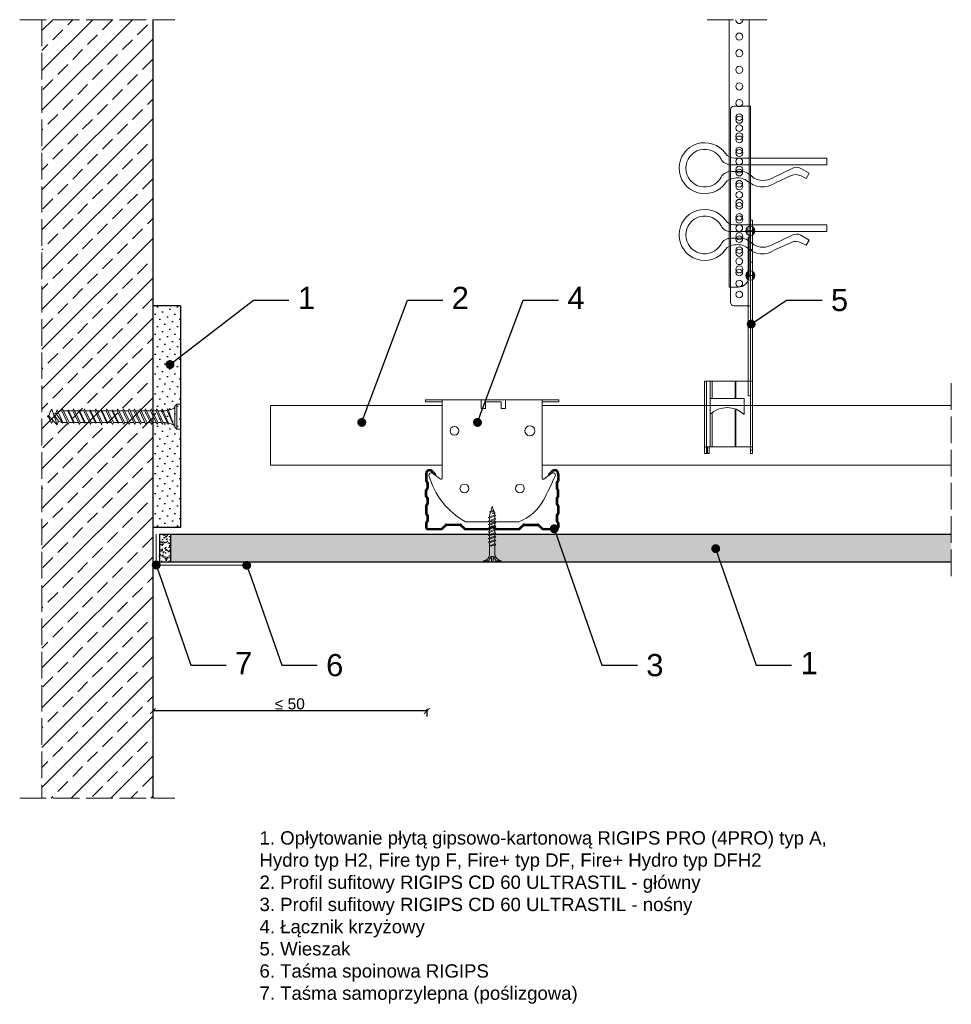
# Model space of a CAD drawing. Header units: millimetres. Extents: x 1525 to 1945, y 1186 to 1630.
import ezdxf
from ezdxf import colors
from ezdxf.entities.mleader import LeaderData, LeaderLine
from ezdxf.math import Vec2, Vec3

# ---------------------------------------------------------------- set-up
doc = ezdxf.new("R2010")
doc.units = ezdxf.units.MM
doc.linetypes.add('ACAD_ISO02W100', pattern=[15, 12, -3])
for name, color, linetype, lineweight in [('_RIGIPS AKCESORIA', 7, 'Continuous', 18), ('_RIGIPS G-K', 7, 'Continuous', 25), ('_RIGIPS PROFIL', 7, 'Continuous', 18), ('KRESKOWANIE', 7, 'Continuous', 9), ('OPISY', 7, 'Continuous', 9), ('PRZERYWANA', 7, 'ACAD_ISO02W100', 9), ('WYMIARY', 7, 'Continuous', 25)]:
    doc.layers.add(name, color=color, linetype=linetype, lineweight=lineweight)
doc.styles.get("Standard").update_dxf_attribs({"font": 'arial.ttf'})
doc.dimstyles.new('ISO-25', dxfattribs={"dimtxt": 5, "dimasz": 2.5, "dimexe": 2.5, "dimexo": 0.625, "dimtad": 1, "dimtxsty": 'Standard', "dimblk": 'ARCHTICK', "dimcen": 2.5, "dimadec": 0, "dimazin": 0, "dimtfac": 1, "dimtmove": 0, "dimatfit": 3, "dimfxl": 1, "dimfxlon": 1, "dimarcsym": 0})

# ---------------------------------------------------------------- blocks, each defined once
blk = doc.blocks.new('TN 25')
at = {"layer": '_RIGIPS AKCESORIA'}
for p, q in [((0, -0.84), (0, 7.16)), ((0, 7.16), (0.46, 7.16)), ((0.46, 4.78), (0, 4.78)), ((0.46, 7.16), (0.46, 4.78)), ((3.02, 4.46), (8.47, 4.46)), ((7.12, 4.46), (7.12, 3.18)), ((8.03, 2.01), (7.12, 4.46)), ((8.47, 4.46), (8.79, 5)), ((9.61, 1.51), (8.47, 4.46)), ((8.79, 5), (9.93, 2.01)), ((9, 4.46), (10.1, 4.46)), ((10.1, 4.46), (10.41, 5)), ((11.23, 1.51), (10.1, 4.46)), ((10.41, 5), (11.56, 2.01)), ((10.62, 4.46), (11.67, 4.46)), ((11.67, 4.46), (11.99, 5)), ((12.81, 1.51), (11.67, 4.46)), ((11.99, 5), (13.14, 2.01)), ((12.2, 4.46), (13.21, 4.46)), ((13.21, 4.46), (13.52, 5)), ((14.34, 1.51), (13.21, 4.46)), ((13.52, 5), (14.67, 2.01)), ((13.73, 4.46), (14.8, 4.46)), ((14.8, 4.46), (15.12, 5)), ((15.94, 1.51), (14.8, 4.46)), ((15.12, 5), (16.26, 2.01)), ((15.33, 4.46), (16.42, 4.46)), ((16.42, 4.46), (16.73, 5)), ((17.55, 1.51), (16.42, 4.46)), ((16.73, 5), (17.88, 2.01)), ((16.94, 4.46), (17.99, 4.46)), ((17.99, 4.46), (18.31, 5)), ((19.13, 1.51), (17.99, 4.46)), ((18.31, 5), (19.45, 2.01)), ((18.52, 4.46), (19.68, 4.46)), ((19.68, 4.46), (20, 5)), ((20.82, 1.51), (19.68, 4.46)), ((20, 5), (21.14, 2.01)), ((20.21, 4.46), (20.7, 4.46)), ((20.7, 4.46), (22.28, 3.98)), ((0, 3.5), (1.77, 3.5)), ((0, 2.83), (1.77, 2.83)), ((0.46, 1.64), (0, 1.64)), ((0.46, -0.84), (0.46, 1.64)), ((1.77, 3.5), (1.77, 4.2)), ((1.77, 2.83), (1.77, 2.18)), ((7.49, 2.01), (3.55, 2.01)), ((7.12, 3.18), (7.65, 1.53)), ((7.65, 1.53), (8.03, 2.01)), ((9.41, 2.01), (8.03, 2.01)), ((9.93, 2.01), (9.61, 1.51)), ((11.04, 2.01), (9.93, 2.01)), ((11.56, 2.01), (11.23, 1.51)), ((12.61, 2.01), (11.56, 2.01)), ((13.14, 2.01), (12.81, 1.51)), ((14.15, 2.01), (13.14, 2.01)), ((14.67, 2.01), (14.34, 1.51)), ((15.74, 2.01), (14.67, 2.01)), ((16.26, 2.01), (15.94, 1.51)), ((17.36, 2.01), (16.26, 2.01)), ((17.88, 2.01), (17.55, 1.51)), ((18.93, 2.01), (17.88, 2.01)), ((19.45, 2.01), (19.13, 1.51)), ((19.45, 2.01), (20.62, 2.01)), ((21.14, 2.01), (20.82, 1.51)), ((21.14, 2.01), (21.81, 2.12)), ((21.85, 1.83), (21.67, 3.28)), ((21.67, 3.28), (22.14, 2.4)), ((22.14, 2.4), (21.85, 1.83)), ((22.7, 2.36), (22.14, 2.4)), ((22.28, 3.98), (22.56, 4.37)), ((22.7, 2.36), (22.28, 3.98)), ((22.56, 4.37), (23.03, 2.71)), ((23.03, 2.71), (22.7, 2.36)), ((22.71, 3.85), (25, 3.24)), ((25, 3.24), (23.03, 2.71)), ((0, -0.84), (0.46, -0.84))]:
    blk.add_line(p, q, dxfattribs=at)
for centre, major_axis, ratio, start_param, end_param in [((3.09, 7.67), (0.17, 3.2), 0.826134, 1.773653, 3.180586), ((-0.04, 0.9), (0, 3.93), 0.848176, -0.720942, -0.151112), ((3.37, -1.57), (0.28, 3.57), 0.832181, 0.035984, 1.430787), ((-2.73, 15.91), (0, 14.76), 0.848176, 3.399396, 3.475072), ((0.59, 4.62), (0, 2.81), 0.848176, 3.475072, 3.862535), ((1.66, 3.18), (0, 0.895), 0.848176, -1.552777, -0.720942), ((1.66, 3.18), (0, 0.895), 0.848176, 3.862535, 4.730408)]:
    blk.add_ellipse(centre, major_axis=major_axis, ratio=ratio, start_param=start_param, end_param=end_param, dxfattribs=at)
blk = doc.blocks.new('CD 60 ULTRASTIL')
h = blk.add_hatch()
h.set_pattern_fill('ANSI31', color=256, scale=0.3, style=0)
h.paths.add_polyline_path([(542.88, 684.5, -0.302776), (543.49, 684.5), (544.54, 683.79, 0.148069), (544.85, 683.7), (555.42, 683.7, 0.198912), (555.81, 683.86), (557.38, 685.44, -0.198912), (557.77, 685.6), (563.59, 685.6, -0.198912), (563.98, 685.44), (565.55, 683.86, 0.198912), (565.94, 683.7), (572.18, 683.7, 0.414214), (573.18, 684.7), (573.18, 686.74, 0.198912), (573.02, 687.12), (572.74, 687.4, -0.198912), (572.58, 687.79), (572.58, 689.87, -0.198912), (572.74, 690.26), (573.02, 690.54, 0.198912), (573.18, 690.93), (573.18, 694.47, 0.198912), (573.02, 694.86), (572.74, 695.14, -0.198912), (572.58, 695.53), (572.58, 697.61, -0.198912), (572.74, 698), (573.02, 698.28, 0.198912), (573.18, 698.67), (573.18, 701.47, 0.198912), (573.02, 701.86), (572.74, 702.14, -0.198912), (572.58, 702.53), (572.58, 704.61, -0.198912), (572.74, 705), (573.02, 705.28, 0.198912), (573.18, 705.67), (573.18, 708.9, 0.666128), (570.12, 710.18), (568.55, 708.63), (568.93, 708.24), (570.5, 709.79, -0.666128), (572.63, 708.9), (572.63, 705.9, -0.198912), (572.47, 705.51), (572.19, 705.23, 0.198912), (572.03, 704.84), (572.03, 702.3, 0.198912), (572.19, 701.91), (572.47, 701.63, -0.198912), (572.63, 701.25), (572.63, 698.9, -0.198912), (572.47, 698.51), (572.19, 698.23, 0.198912), (572.03, 697.84), (572.03, 695.3, 0.198912), (572.19, 694.91), (572.47, 694.63, -0.198912), (572.63, 694.25), (572.63, 691.16, -0.198912), (572.47, 690.77), (572.19, 690.49, 0.198912), (572.03, 690.1), (572.03, 687.56, 0.198912), (572.19, 687.17), (572.47, 686.9, -0.198912), (572.63, 686.51), (572.63, 684.7, -0.414214), (572.18, 684.25), (566.17, 684.25, -0.198912), (565.78, 684.41), (564.2, 685.99, 0.198912), (563.82, 686.15), (557.55, 686.15, 0.198912), (557.16, 685.99), (555.58, 684.41, -0.198912), (555.19, 684.25), (545.01, 684.25, -0.148069), (544.71, 684.34), (543.49, 685.16, 0.302776), (542.88, 685.16), (541.65, 684.34, -0.148069), (541.35, 684.25), (531.17, 684.25, -0.198912), (530.78, 684.41), (529.2, 685.99, 0.198912), (528.82, 686.15), (522.55, 686.15, 0.198912), (522.16, 685.99), (520.58, 684.41, -0.198912), (520.19, 684.25), (514.18, 684.25, -0.414214), (513.73, 684.7), (513.73, 686.51, -0.198912), (513.89, 686.9), (514.17, 687.17, 0.198912), (514.33, 687.56), (514.33, 690.1, 0.198912), (514.17, 690.49), (513.89, 690.77, -0.198912), (513.73, 691.16), (513.73, 694.25, -0.198912), (513.89, 694.63), (514.17, 694.91, 0.198912), (514.33, 695.3), (514.33, 697.84, 0.198912), (514.17, 698.23), (513.89, 698.51, -0.198912), (513.73, 698.9), (513.73, 701.25, -0.198912), (513.89, 701.63), (514.17, 701.91, 0.198912), (514.33, 702.3), (514.33, 704.84, 0.198912), (514.17, 705.23), (513.89, 705.51, -0.198912), (513.73, 705.9), (513.73, 708.9, -0.666128), (515.86, 709.79), (517.43, 708.24), (517.81, 708.63), (516.25, 710.18, 0.666128), (513.18, 708.9), (513.18, 705.67, 0.198912), (513.34, 705.28), (513.62, 705, -0.198912), (513.78, 704.61), (513.78, 702.53, -0.198912), (513.62, 702.14), (513.34, 701.86, 0.198912), (513.18, 701.47), (513.18, 698.67, 0.198912), (513.34, 698.28), (513.62, 698, -0.198912), (513.78, 697.61), (513.78, 695.53, -0.198912), (513.62, 695.14), (513.34, 694.86, 0.198912), (513.18, 694.47), (513.18, 690.93, 0.198912), (513.34, 690.54), (513.62, 690.26, -0.198912), (513.78, 689.87), (513.78, 687.79, -0.198912), (513.62, 687.4), (513.34, 687.12, 0.198912), (513.18, 686.74), (513.18, 684.7, 0.414214), (514.18, 683.7), (520.42, 683.7, 0.198912), (520.81, 683.86), (522.38, 685.44, -0.198912), (522.77, 685.6), (528.59, 685.6, -0.198912), (528.98, 685.44), (530.55, 683.86, 0.198912), (530.94, 683.7), (541.51, 683.7, 0.148069), (541.82, 683.79)])
for p, q in [((513.18, 708.9), (513.18, 705.67)), ((513.73, 708.9), (513.73, 705.9)), ((515.86, 709.79), (517.43, 708.24)), ((516.25, 710.18), (517.81, 708.63)), ((517.43, 708.24), (517.81, 708.63)), ((570.12, 710.18), (568.55, 708.63)), ((568.93, 708.24), (568.55, 708.63)), ((570.5, 709.79), (568.93, 708.24)), ((572.63, 708.9), (572.63, 705.9)), ((573.18, 708.9), (573.18, 705.67)), ((513.18, 698.67), (513.18, 701.47)), ((513.34, 705.28), (513.62, 705)), ((513.34, 701.86), (513.62, 702.14)), ((513.78, 704.61), (513.78, 702.53)), ((513.89, 705.51), (514.17, 705.23)), ((513.89, 701.63), (514.17, 701.91)), ((514.33, 704.84), (514.33, 702.3)), ((572.03, 704.84), (572.03, 702.3)), ((572.47, 705.51), (572.19, 705.23)), ((572.47, 701.63), (572.19, 701.91)), ((572.58, 704.61), (572.58, 702.53)), ((573.02, 705.28), (572.74, 705)), ((573.02, 701.86), (572.74, 702.14)), ((573.18, 698.67), (573.18, 701.47)), ((513.34, 698.28), (513.62, 698)), ((513.73, 698.9), (513.73, 701.25)), ((513.78, 697.61), (513.78, 695.53)), ((513.89, 698.51), (514.17, 698.23)), ((514.33, 697.84), (514.33, 695.3)), ((572.03, 697.84), (572.03, 695.3)), ((572.47, 698.51), (572.19, 698.23)), ((572.58, 697.61), (572.58, 695.53)), ((572.63, 698.9), (572.63, 701.25)), ((573.02, 698.28), (572.74, 698)), ((513.18, 694.47), (513.18, 690.93)), ((513.34, 694.86), (513.62, 695.14)), ((513.73, 694.25), (513.73, 691.16)), ((513.89, 694.63), (514.17, 694.91)), ((572.47, 694.63), (572.19, 694.91)), ((572.63, 694.25), (572.63, 691.16)), ((573.02, 694.86), (572.74, 695.14)), ((573.18, 694.47), (573.18, 690.93)), ((513.34, 690.54), (513.62, 690.26)), ((513.78, 689.87), (513.78, 687.79)), ((513.89, 690.77), (514.17, 690.49)), ((514.33, 690.1), (514.33, 687.56)), ((572.03, 690.1), (572.03, 687.56)), ((572.47, 690.77), (572.19, 690.49)), ((572.58, 689.87), (572.58, 687.79)), ((573.02, 690.54), (572.74, 690.26)), ((513.18, 686.74), (513.18, 684.7)), ((513.34, 687.12), (513.62, 687.4)), ((513.73, 686.51), (513.73, 684.7)), ((513.89, 686.9), (514.17, 687.17)), ((514.18, 684.25), (520.19, 684.25)), ((514.18, 683.7), (520.42, 683.7)), ((520.58, 684.41), (522.16, 685.99)), ((520.81, 683.86), (522.38, 685.44)), ((522.55, 686.15), (528.82, 686.15)), ((528.59, 685.6), (522.77, 685.6)), ((530.55, 683.86), (528.98, 685.44)), ((530.78, 684.41), (529.2, 685.99)), ((530.94, 683.7), (541.51, 683.7)), ((531.17, 684.25), (541.35, 684.25)), ((541.65, 684.34), (542.88, 685.16)), ((541.82, 683.79), (542.88, 684.5)), ((544.71, 684.34), (543.49, 685.16)), ((544.54, 683.79), (543.49, 684.5)), ((544.85, 683.7), (555.42, 683.7)), ((545.01, 684.25), (555.19, 684.25)), ((555.58, 684.41), (557.16, 685.99)), ((555.81, 683.86), (557.38, 685.44)), ((557.55, 686.15), (563.82, 686.15)), ((557.77, 685.6), (563.59, 685.6)), ((565.55, 683.86), (563.98, 685.44)), ((565.78, 684.41), (564.2, 685.99)), ((565.94, 683.7), (572.18, 683.7)), ((566.17, 684.25), (572.18, 684.25)), ((572.47, 686.9), (572.19, 687.17)), ((572.63, 686.51), (572.63, 684.7)), ((573.02, 687.12), (572.74, 687.4)), ((573.18, 686.74), (573.18, 684.7))]:
    blk.add_line(p, q)
for centre, radius, start, end in [((514.98, 708.9), 1.8, 45.3251, 180), ((571.38, 708.9), 1.8, 360, 134.6749), ((514.98, 708.9), 1.25, 45.3251, 180), ((571.38, 708.9), 1.25, 360, 134.6749), ((513.73, 705.67), 0.55, 180, 225), ((513.73, 701.47), 0.55, 135, 180), ((513.23, 704.61), 0.55, 0, 45), ((513.23, 702.53), 0.55, 315, 0), ((514.28, 705.9), 0.55, 180, 225), ((514.28, 701.25), 0.55, 135, 180), ((513.78, 704.84), 0.55, 0, 45), ((513.78, 702.3), 0.55, 315, 0), ((572.58, 704.84), 0.55, 135, 180), ((572.58, 702.3), 0.55, 180, 225), ((572.08, 705.9), 0.55, 315, 0), ((572.08, 701.25), 0.55, 0, 45), ((573.13, 704.61), 0.55, 135, 180), ((573.13, 702.53), 0.55, 180, 225), ((572.63, 705.67), 0.55, 315, 0), ((572.63, 701.47), 0.55, 0, 45), ((513.73, 698.67), 0.55, 180, 225), ((513.23, 697.61), 0.55, 360, 45), ((514.28, 698.9), 0.55, 180, 225), ((513.78, 697.84), 0.55, 0, 45), ((572.58, 697.84), 0.55, 135, 180), ((572.08, 698.9), 0.55, 315, 0), ((573.13, 697.61), 0.55, 135, 180), ((572.63, 698.67), 0.55, 315, 0), ((513.73, 694.47), 0.55, 135, 180), ((513.23, 695.53), 0.55, 315, 0), ((514.28, 694.25), 0.55, 135, 180), ((513.78, 695.3), 0.55, 315, 0), ((572.58, 695.3), 0.55, 180, 225), ((572.08, 694.25), 0.55, 0, 45), ((573.13, 695.53), 0.55, 180, 225), ((572.63, 694.47), 0.55, 0, 45), ((513.73, 690.93), 0.55, 180, 225), ((513.23, 689.87), 0.55, 0, 45), ((514.28, 691.16), 0.55, 180, 225), ((513.78, 690.1), 0.55, 360, 45), ((572.58, 690.1), 0.55, 135, 180), ((572.08, 691.16), 0.55, 315, 0), ((573.13, 689.87), 0.55, 135, 180), ((572.63, 690.93), 0.55, 315, 0), ((513.73, 686.74), 0.55, 135, 180), ((514.18, 684.7), 1, 180, 270), ((513.23, 687.79), 0.55, 315, 0), ((514.28, 686.51), 0.55, 135, 180), ((514.18, 684.7), 0.45, 180, 270), ((513.78, 687.56), 0.55, 315, 360), ((520.19, 684.8), 0.55, 270, 315), ((520.42, 684.25), 0.55, 270, 315), ((522.55, 685.6), 0.55, 90, 135), ((522.77, 685.05), 0.55, 90, 135), ((528.59, 685.05), 0.55, 45, 90), ((528.82, 685.6), 0.55, 45, 90), ((530.94, 684.25), 0.55, 225, 270), ((531.17, 684.8), 0.55, 225, 270), ((541.35, 684.8), 0.55, 270, 303.6901), ((541.51, 684.25), 0.55, 270, 303.6901), ((543.18, 684.7), 0.55, 56.3099, 123.6901), ((543.18, 684.04), 0.55, 56.3099, 123.6901), ((544.85, 684.25), 0.55, 236.3099, 270), ((545.01, 684.8), 0.55, 236.3099, 270), ((555.19, 684.8), 0.55, 270, 315), ((555.42, 684.25), 0.55, 270, 315), ((557.55, 685.6), 0.55, 90, 135), ((557.77, 685.05), 0.55, 90, 135), ((563.59, 685.05), 0.55, 45, 90), ((563.82, 685.6), 0.55, 45, 90), ((565.94, 684.25), 0.55, 225, 270), ((566.17, 684.8), 0.55, 225, 270), ((572.58, 687.56), 0.55, 180, 225), ((572.18, 684.7), 1, 270, 0), ((572.18, 684.7), 1, 270, 360), ((572.18, 684.7), 0.45, 270, 360), ((572.08, 686.51), 0.55, 360, 45), ((573.13, 687.79), 0.55, 180, 225), ((572.63, 686.74), 0.55, 360, 45)]:
    blk.add_arc(centre, radius, start, end)
blk = doc.blocks.new('Lacznik krzyzowy (widok2)')
at = {"layer": '_RIGIPS AKCESORIA'}
for p, q in [((94.8, 91.5, 218.36), (94.8, 90.5, 218.36)), ((94.8, 91.5, 218.36), (154.8, 91.5, 218.36)), ((94.8, 90.5, 218.36), (102.3, 90.5, 218.36)), ((102.3, 56.15, 218.36), (102.3, 91.5, 218.36)), ((119.8, 91.5, 218.36), (119.8, 87.5, 218.36)), ((130.8, 91.5, 218.36), (119.8, 91.5, 218.36)), ((121.8, 87.5, 218.36), (121.8, 90.5, 218.36)), ((121.8, 90.5, 218.36), (128.85, 90.5, 218.36)), ((128.85, 90.5, 218.36), (128.85, 87.5, 218.36)), ((130.85, 91.5, 218.36), (130.85, 87.5, 218.36)), ((147.3, 91.5, 218.36), (147.3, 56.15, 218.36)), ((154.8, 90.5, 218.36), (147.3, 90.5, 218.36)), ((154.8, 91.5, 218.36), (154.8, 90.5, 218.36)), ((119.8, 87.5, 218.36), (121.8, 87.5, 218.36)), ((128.85, 87.5, 218.36), (130.85, 87.5, 218.36)), ((97.87, 58.35, 218.36), (101.51, 55.74, 218.36)), ((148.09, 55.74, 218.36), (151.73, 58.35, 218.36)), ((136.8, 36.5, 218.36), (112.81, 36.5, 218.36))]:
    blk.add_line(p, q, dxfattribs=at)
for centre, radius in [((107.8, 77.5, 218.36), 2), ((141.8, 77.5, 218.36), 2.24), ((112.3, 51.5, 218.36), 2), ((137.3, 51.5, 218.36), 2)]:
    blk.add_circle(centre, radius, dxfattribs=at)
for centre, radius, start, end in [((97.29, 57.53, 218.36), 1, 122.1388, 189.8152), ((97.29, 57.53, 218.36), 1, 54.4623, 122.1388), ((152.32, 57.53, 218.36), 1, 350.1848, 125.5377), ((129.23, 66.45, 218.36), 34.16, 195.4351, 241.2658), ((101.8, 56.15, 218.36), 0.5, 234.4623, 0), ((147.8, 56.15, 218.36), 0.5, 180, 305.5377), ((20.47, 114.78, 218.36), 144.71, 331.7398, 336.6225), ((129.12, 56.49, 218.36), 21.41, 291.013, 331.4749)]:
    blk.add_arc(centre, radius, start, end, dxfattribs=at)
blk = doc.blocks.new('wieszak noniuszowy bok')
at = {"layer": '_RIGIPS AKCESORIA', "lineweight": 0}
for p, q in [((1392.48, 5181.36), (1399.98, 5181.36)), ((1399.98, 5024.65), (1399.98, 5181.36)), ((1390.98, 5092.86), (1390.98, 5179.86)), ((1399.98, 5129.95), (1399.97, 5129.95)), ((1399.98, 5129.95), (1401, 5129.95)), ((1401, 5129.95), (1401, 5024.65)), ((1401, 5129.95), (1401, 5129.95)), ((1398.54, 5126.58), (1398.54, 5123.65)), ((1399.98, 5126.06), (1399.98, 5102.02)), ((1401.42, 5126.58), (1401.42, 5123.65)), ((1398.96, 5122.28), (1399.98, 5122.28)), ((1398.96, 5122.28), (1399.98, 5122.28)), ((1398.96, 5122.28), (1398.96, 5050.72)), ((1399.98, 5116.66), (1401, 5116.66)), ((1399.98, 5116.63), (1399.98, 5116.66)), ((1399.98, 5116.66), (1399.98, 5116.63)), ((1399.98, 5116.62), (1399.98, 5116.63)), ((1399.98, 5116.63), (1399.98, 5116.56)), ((1399.98, 5116.55), (1399.98, 5116.63)), ((1399.98, 5116.63), (1399.98, 5116.55)), ((1399.98, 5116.55), (1399.98, 5116.62)), ((1399.98, 5116.56), (1399.98, 5116.43)), ((1399.98, 5116.42), (1399.98, 5116.55)), ((1399.98, 5116.41), (1399.98, 5116.55)), ((1399.98, 5116.55), (1399.98, 5116.41)), ((1399.98, 5116.43), (1399.98, 5116.25)), ((1399.98, 5116.24), (1399.98, 5116.42)), ((1399.98, 5116.21), (1399.98, 5116.41)), ((1399.98, 5116.41), (1399.98, 5116.21)), ((1399.98, 5116.25), (1399.98, 5116.01)), ((1399.98, 5116), (1399.98, 5116.24)), ((1399.98, 5115.97), (1399.98, 5116.21)), ((1399.98, 5116.21), (1399.98, 5115.97)), ((1399.98, 5116.01), (1399.98, 5115.74)), ((1399.98, 5115.71), (1399.98, 5116)), ((1399.98, 5115.69), (1399.98, 5115.97)), ((1399.98, 5115.97), (1399.98, 5115.69)), ((1399.98, 5115.74), (1399.98, 5115.41)), ((1399.98, 5115.38), (1399.98, 5115.71)), ((1399.98, 5115.37), (1399.98, 5115.69)), ((1399.98, 5115.69), (1399.98, 5115.37)), ((1399.98, 5115.41), (1399.98, 5115.05)), ((1399.98, 5115.02), (1399.98, 5115.38)), ((1399.98, 5115.02), (1399.98, 5115.37)), ((1399.98, 5115.37), (1399.98, 5115.02)), ((1399.98, 5115.05), (1399.98, 5114.67)), ((1399.98, 5114.65), (1399.98, 5115.02)), ((1399.98, 5114.64), (1399.98, 5115.02)), ((1399.98, 5115.02), (1399.98, 5114.64)), ((1399.98, 5114.67), (1399.98, 5114.28)), ((1399.98, 5114.25), (1399.98, 5114.65)), ((1399.98, 5114.25), (1399.98, 5114.64)), ((1399.98, 5114.64), (1399.98, 5114.25)), ((1399.98, 5114.28), (1399.98, 5113.88)), ((1399.98, 5113.85), (1399.98, 5114.25)), ((1399.98, 5113.84), (1399.98, 5114.25)), ((1399.98, 5114.25), (1399.98, 5113.84)), ((1399.98, 5113.88), (1399.98, 5113.48)), ((1399.98, 5113.46), (1399.98, 5113.85)), ((1399.98, 5113.84), (1399.98, 5113.44)), ((1399.98, 5113.44), (1399.98, 5113.84)), ((1399.98, 5113.48), (1399.98, 5113.1)), ((1399.98, 5113.07), (1399.98, 5113.46)), ((1399.98, 5113.44), (1399.98, 5113.06)), ((1399.98, 5113.06), (1399.98, 5113.44)), ((1399.98, 5113.1), (1399.98, 5112.75)), ((1399.98, 5112.72), (1399.98, 5113.07)), ((1399.98, 5113.06), (1399.98, 5112.68)), ((1399.98, 5112.68), (1399.98, 5113.06)), ((1399.98, 5112.75), (1399.98, 5112.42)), ((1399.98, 5112.4), (1399.98, 5112.72)), ((1399.98, 5112.68), (1399.98, 5112.33)), ((1399.98, 5112.33), (1399.98, 5112.68)), ((1399.98, 5112.42), (1399.98, 5112.14)), ((1399.98, 5112.12), (1399.98, 5112.4)), ((1399.98, 5112.33), (1399.98, 5112)), ((1399.98, 5112), (1399.98, 5112.33)), ((1399.98, 5112.14), (1399.98, 5111.9)), ((1399.98, 5111.89), (1399.98, 5112.12)), ((1399.98, 5112), (1399.98, 5111.72)), ((1399.98, 5111.72), (1399.98, 5112)), ((1399.98, 5111.9), (1399.98, 5111.72)), ((1399.98, 5111.72), (1399.98, 5111.89)), ((1399.98, 5111.72), (1399.98, 5111.6)), ((1399.98, 5111.59), (1399.98, 5111.72)), ((1399.98, 5111.72), (1399.98, 5111.48)), ((1399.98, 5111.48), (1399.98, 5111.72)), ((1399.98, 5111.6), (1399.98, 5111.54)), ((1399.98, 5111.53), (1399.98, 5111.59)), ((1399.98, 5111.54), (1399.98, 5111.53)), ((1399.98, 5111.48), (1399.98, 5111.29)), ((1399.98, 5111.29), (1399.98, 5111.48)), ((1399.98, 5111.29), (1399.98, 5111.15)), ((1399.98, 5111.15), (1399.98, 5111.29)), ((1399.98, 5111.15), (1399.98, 5111.06)), ((1399.98, 5111.06), (1399.98, 5111.15)), ((1399.98, 5111.06), (1399.98, 5111.04)), ((1399.98, 5111.04), (1399.98, 5111.06)), ((1399.98, 5111.04), (1401, 5111.04)), ((1398.54, 5106.42), (1398.54, 5103.49)), ((1401.42, 5106.42), (1401.42, 5103.49)), ((1399.98, 5102.02), (1399.98, 5102.1)), ((1399.98, 5091.36), (1392.48, 5091.36)), ((1400.98, 5057.36), (1379.24, 5057.36)), ((1379.24, 5057.36), (1379.24, 5024.65)), ((1380.12, 5057.36), (1380.12, 5024.65)), ((1381.9, 5057.36), (1381.9, 5049.5)), ((1382.79, 5057.36), (1382.79, 5049.5)), ((1393.13, 5057.36), (1393.13, 5049.5)), ((1393.4, 5057.36), (1393.4, 5049.5)), ((1400.98, 5057.36), (1401, 5057.36)), ((1401, 5057.36), (1400.98, 5057.36)), ((1381.81, 5042.35), (1381.81, 5049.5)), ((1397.14, 5049.5), (1381.81, 5049.5)), ((1397.14, 5042.35), (1397.14, 5049.5)), ((1398.96, 5050.72), (1399.98, 5050.72)), ((1393.13, 5044.79), (1393.13, 5027.72)), ((1393.4, 5044.69), (1393.4, 5027.72)), ((1381.9, 5042.43), (1381.9, 5027.72)), ((1382.79, 5043.18), (1382.79, 5027.72)), ((1379.24, 5027.72), (1401, 5027.72)), ((1380.57, 5027.72), (1380.57, 5024.65)), ((1381.46, 5024.65), (1381.46, 5027.72)), ((1399.98, 5026.19), (1401, 5026.19)), ((1379.24, 5024.65), (1381.46, 5024.65)), ((1401, 5024.65), (1399.98, 5024.65))]:
    blk.add_line(p, q, dxfattribs=at)
at = {"layer": '_RIGIPS AKCESORIA'}
for p, q in [((1397.92, 5125.12), (1402.03, 5125.12)), ((1397.92, 5104.96), (1402.03, 5104.96))]:
    blk.add_line(p, q, dxfattribs=at)
for centre, radius in [((1394.98, 5176.36), 1.5), ((1394.98, 5171.36), 1.5), ((1394.98, 5166.36), 1.5), ((1394.98, 5161.36), 1.5), ((1394.98, 5156.36), 1.5), ((1394.98, 5151.36), 1.5), ((1394.98, 5146.36), 1.5), ((1394.98, 5141.36), 1.5), ((1394.98, 5136.36), 1.5), ((1394.98, 5131.36), 1.5), ((1394.98, 5126.36), 1.5), ((1399.98, 5125.12), 2.06), ((1394.98, 5121.36), 1.5), ((1394.98, 5116.36), 1.5), ((1394.98, 5111.36), 1.5), ((1394.98, 5106.36), 1.5), ((1399.98, 5104.96), 2.06), ((1394.98, 5101.36), 1.5), ((1394.98, 5096.36), 1.5)]:
    blk.add_circle(centre, radius, dxfattribs=at)
at = {"layer": '_RIGIPS AKCESORIA', "lineweight": 0}
for centre, start, end in [((1392.48, 5179.86), 90, 180), ((1392.48, 5092.86), 180, 270)]:
    blk.add_arc(centre, 1.5, start, end, dxfattribs=at)
at = {"layer": '_RIGIPS AKCESORIA'}
blk.add_arc((1389.48, 5034.29), 11.12, 46.445, 133.4017, dxfattribs=at)
blk = doc.blocks.new('klamra')
at = {"layer": '_RIGIPS AKCESORIA'}
for p, q in [((6828.19, 2764.92), (6828.19, 2806.53)), ((6831.19, 2764.92), (6831.19, 2808.19)), ((6834.19, 2802.92), (6834.19, 2808.19)), ((6832.87, 2780.55), (6837.19, 2789.57)), ((6839.31, 2788.09), (6836.06, 2780.95)), ((6832.86, 2776.63), (6835, 2772.92)), ((6836.19, 2776.54), (6837.38, 2774.29)), ((6835, 2772.92), (6837.38, 2774.29)), ((6831.19, 2764.92), (6828.19, 2764.92))]:
    blk.add_line(p, q, dxfattribs=at)
for centre, radius, start, end in [((6832.69, 2820.02), 11.5, 305.1527, 234.8473), ((6832.69, 2820.02), 8.5, 298.7822, 241.2178), ((6823.19, 2806.53), 5, 0, 54.8473), ((6826.19, 2808.19), 5, 0, 61.2178), ((6839.19, 2808.19), 5, 118.7822, 180), ((6842.19, 2806.53), 5, 125.1527, 180), ((6845.23, 2805.18), 8.16, 170.4436, 210.2847), ((6843.93, 2805.32), 10.09, 195.2653, 228.1308), ((6829.23, 2793.69), 8.97, 332.6387, 27.3613), ((6831.19, 2793.92), 10, 324.3132, 45.573), ((6835.87, 2778.58), 3.59, 146.8414, 212.9715), ((6840.61, 2778.88), 5, 155.5109, 207.8622)]:
    blk.add_arc(centre, radius, start, end, dxfattribs=at)
blk = doc.blocks.new('noniusz uciety')
at = {"layer": '_RIGIPS AKCESORIA'}
for p, q in [((1663.33, 1509.33), (1663.33, 1629.95)), ((1672.33, 1514.33), (1672.33, 1629.95)), ((1667.33, 1509.33), (1663.33, 1509.33))]:
    blk.add_line(p, q, dxfattribs=at)
for centre in [(1667.88, 1622.34), (1667.88, 1614.84), (1667.88, 1607.34), (1667.88, 1599.84), (1667.88, 1592.34), (1667.88, 1584.84), (1667.88, 1577.34), (1667.88, 1569.84), (1667.88, 1562.34), (1667.88, 1554.84), (1667.88, 1547.34), (1667.88, 1539.84), (1667.88, 1532.34), (1667.88, 1524.84), (1667.88, 1517.34)]:
    blk.add_circle(centre, 1.6, dxfattribs=at)
for centre, radius, start, end in [((1667.88, 1629.84), 1.6, 175.8835, 4.1165), ((1667.33, 1514.33), 5, 270, 0)]:
    blk.add_arc(centre, radius, start, end, dxfattribs=at)
blk = doc.blocks.new('kolek beton 65')
at = {"layer": '_RIGIPS AKCESORIA'}
for p, q in [((-68.91, -931.37), (-69.76, -932.23)), ((-69.76, -932.23), (-69.76, -941.73)), ((-67.81, -931.28), (-68.91, -931.37)), ((-68.91, -942.59), (-68.91, -931.37)), ((-67.26, -942.18), (-67.26, -931.78)), ((-126.91, -936.37), (-127.26, -936.98)), ((-127.02, -936.57), (-125.7, -939.37)), ((-125.41, -940.08), (-126.91, -936.37)), ((-126.69, -936.74), (-126.75, -936.77)), ((-125.96, -934.72), (-126.69, -936.74)), ((-126.69, -936.74), (-122.91, -940.73)), ((-125.3, -933.58), (-125.96, -934.72)), ((-122.91, -940.73), (-125.3, -933.58)), ((-123.47, -935.41), (-124.54, -935.85)), ((-122.3, -939.04), (-124.54, -935.85)), ((-122.93, -933.94), (-123.47, -935.41)), ((-123.47, -935.41), (-120.37, -939.96)), ((-120.25, -939.63), (-122.93, -933.94)), ((-120.86, -934.33), (-122.44, -934.98)), ((-120.81, -934.33), (-120.86, -934.33)), ((-120.48, -933.42), (-120.81, -934.33)), ((-117.85, -940.54), (-120.81, -934.33)), ((-117.51, -939.63), (-120.48, -933.42)), ((-118.08, -934.33), (-120.05, -934.33)), ((-117.93, -933.94), (-118.08, -934.33)), ((-118.08, -934.33), (-115.39, -940.02)), ((-115.25, -939.63), (-117.93, -933.94)), ((-115.81, -934.33), (-117.73, -934.33)), ((-115.48, -933.42), (-115.81, -934.33)), ((-112.85, -940.54), (-115.81, -934.33)), ((-112.51, -939.63), (-115.48, -933.42)), ((-113.08, -934.33), (-115.05, -934.33)), ((-112.93, -933.94), (-113.08, -934.33)), ((-113.08, -934.33), (-110.39, -940.02)), ((-110.25, -939.63), (-112.93, -933.94)), ((-110.81, -934.33), (-112.73, -934.33)), ((-110.48, -933.42), (-110.81, -934.33)), ((-110.48, -933.42), (-110.81, -934.33)), ((-108.28, -939.63), (-110.81, -934.33)), ((-107.85, -940.54), (-110.81, -934.33)), ((-107.51, -939.63), (-110.48, -933.42)), ((-108.08, -934.33), (-110.05, -934.33)), ((-107.51, -939.63), (-110.05, -934.33)), ((-107.93, -933.94), (-108.08, -934.33)), ((-108.08, -934.33), (-105.39, -940.02)), ((-105.25, -939.63), (-107.93, -933.94)), ((-105.81, -934.33), (-107.73, -934.33)), ((-105.48, -933.42), (-105.81, -934.33)), ((-102.85, -940.54), (-105.81, -934.33)), ((-102.51, -939.63), (-105.48, -933.42)), ((-103.08, -934.33), (-105.05, -934.33)), ((-102.93, -933.94), (-103.08, -934.33)), ((-103.08, -934.33), (-100.39, -940.02)), ((-100.25, -939.63), (-102.93, -933.94)), ((-100.81, -934.33), (-102.73, -934.33)), ((-100.48, -933.42), (-100.81, -934.33)), ((-97.85, -940.54), (-100.81, -934.33)), ((-97.51, -939.63), (-100.48, -933.42)), ((-98.08, -934.33), (-100.05, -934.33)), ((-97.93, -933.94), (-98.08, -934.33)), ((-98.08, -934.33), (-95.39, -940.02)), ((-95.25, -939.63), (-97.93, -933.94)), ((-95.81, -934.33), (-97.73, -934.33)), ((-95.48, -933.42), (-95.81, -934.33)), ((-92.85, -940.54), (-95.81, -934.33)), ((-92.51, -939.63), (-95.48, -933.42)), ((-93.31, -934.33), (-95.05, -934.33)), ((-92.98, -933.42), (-93.31, -934.33)), ((-90.35, -940.54), (-93.31, -934.33)), ((-90.01, -939.63), (-92.98, -933.42)), ((-90.81, -934.33), (-92.55, -934.33)), ((-90.48, -933.42), (-90.81, -934.33)), ((-87.85, -940.54), (-90.81, -934.33)), ((-87.51, -939.63), (-90.48, -933.42)), ((-88.31, -934.33), (-90.05, -934.33)), ((-87.98, -933.42), (-88.31, -934.33)), ((-85.35, -940.54), (-88.31, -934.33)), ((-85.01, -939.63), (-87.98, -933.42)), ((-85.81, -934.33), (-87.55, -934.33)), ((-85.48, -933.42), (-85.81, -934.33)), ((-82.85, -940.54), (-85.81, -934.33)), ((-82.51, -939.63), (-85.48, -933.42)), ((-83.31, -934.33), (-85.05, -934.33)), ((-82.98, -933.42), (-83.31, -934.33)), ((-80.35, -940.54), (-83.31, -934.33)), ((-80.01, -939.63), (-82.98, -933.42)), ((-80.81, -934.33), (-82.55, -934.33)), ((-80.48, -933.42), (-80.81, -934.33)), ((-77.85, -940.54), (-80.81, -934.33)), ((-77.51, -939.63), (-80.48, -933.42)), ((-80.05, -934.33), (-78.31, -934.33)), ((-77.98, -933.42), (-78.31, -934.33)), ((-75.35, -940.54), (-78.31, -934.33)), ((-75.01, -939.63), (-77.98, -933.42)), ((-75.81, -934.33), (-77.55, -934.33)), ((-75.47, -933.37), (-75.81, -934.33)), ((-72.85, -940.54), (-75.81, -934.33)), ((-75.47, -933.37), (-72.61, -939.89)), ((-72.91, -933.23), (-73.27, -934.2)), ((-73.27, -934.2), (-70.43, -940.67)), ((-70.43, -940.67), (-72.91, -933.23)), ((-126.9, -936.83), (-127.26, -936.98)), ((-126.72, -937.2), (-127.26, -936.98)), ((-124.89, -938.64), (-125.41, -940.08)), ((-122.3, -939.04), (-122.91, -940.73)), ((-120.86, -939.63), (-122.3, -939.04)), ((-120.6, -939.63), (-120.86, -939.63)), ((-120.25, -939.63), (-120.37, -939.96)), ((-118.28, -939.63), (-120.25, -939.63)), ((-117.51, -939.63), (-117.85, -940.54)), ((-115.58, -939.63), (-117.51, -939.63)), ((-115.25, -939.63), (-115.39, -940.02)), ((-113.28, -939.63), (-115.25, -939.63)), ((-112.51, -939.63), (-112.85, -940.54)), ((-110.6, -939.63), (-112.51, -939.63)), ((-110.25, -939.63), (-110.39, -940.02)), ((-108.28, -939.63), (-110.25, -939.63)), ((-107.51, -939.63), (-107.85, -940.54)), ((-107.51, -939.63), (-107.85, -940.54)), ((-105.6, -939.63), (-107.51, -939.63)), ((-105.25, -939.63), (-105.39, -940.02)), ((-103.28, -939.63), (-105.25, -939.63)), ((-102.51, -939.63), (-102.91, -940.73)), ((-100.6, -939.63), (-102.51, -939.63)), ((-100.25, -939.63), (-100.41, -940.08)), ((-98.28, -939.63), (-100.25, -939.63)), ((-97.51, -939.63), (-97.85, -940.54)), ((-95.6, -939.63), (-97.51, -939.63)), ((-95.25, -939.63), (-95.39, -940.02)), ((-93.28, -939.63), (-95.25, -939.63)), ((-92.51, -939.63), (-92.85, -940.54)), ((-90.78, -939.63), (-92.51, -939.63)), ((-90.01, -939.63), (-90.35, -940.54)), ((-88.28, -939.63), (-90.01, -939.63)), ((-87.51, -939.63), (-87.85, -940.54)), ((-85.78, -939.63), (-87.51, -939.63)), ((-85.01, -939.63), (-85.35, -940.54)), ((-83.28, -939.63), (-85.01, -939.63)), ((-82.51, -939.63), (-82.85, -940.54)), ((-80.78, -939.63), (-82.51, -939.63)), ((-80.01, -939.63), (-80.35, -940.54)), ((-78.28, -939.63), (-80.01, -939.63)), ((-77.51, -939.63), (-77.85, -940.54)), ((-77.51, -939.63), (-75.78, -939.63)), ((-75.01, -939.63), (-75.35, -940.54)), ((-72.61, -939.89), (-72.85, -940.54)), ((-68.91, -942.59), (-69.76, -941.73)), ((-67.81, -942.68), (-68.91, -942.59))]:
    blk.add_line(p, q, dxfattribs=at)
for centre, radius, start, end in [((-67.76, -931.78), 0.5, 0, 95), ((-74.88, -924.33), 10, 269.0428, 279.2887), ((-74.88, -924.33), 10, 282.9916, 297.2521), ((-70.76, -932.33), 1, 297.387, 0.1192), ((-74.88, -949.63), 10, 80.5289, 90.7633), ((-74.88, -949.63), 10, 62.7479, 76.8682), ((-70.76, -941.63), 1, 359.8807, 62.6128), ((-67.76, -942.18), 0.5, 265, 360)]:
    blk.add_arc(centre, radius, start, end, dxfattribs=at)
blk = doc.blocks.new('_Dot')
at = {"color": 0, "linetype": 'ByBlock', "lineweight": -2}
blk.add_line((-0.5, 0), (-1, 0), dxfattribs=at)
at = {"color": 0, "linetype": 'ByBlock', "const_width": 0.5}
blk.add_lwpolyline([(-0.25, 0, 1), (0.25, 0, 1)], format="xyb", close=True, dxfattribs=at)
blk = doc.blocks.new('_ArchTick')
at = {"color": 0, "linetype": 'ByBlock', "const_width": 0.15}
blk.add_lwpolyline([(-0.5, -0.5), (0.5, 0.5)], dxfattribs=at)
blk = doc.blocks.new('*D23')
at = {"layer": 'Defpoints', "color": 0, "transparency": 16777216}
for p in [(1585.2, 1400.95), (1708.75, 1401.95), (1585.2, 1318.25)]:
    blk.add_point(p, dxfattribs=at)
at = {"layer": 'WYMIARY', "color": 0, "lineweight": -2, "transparency": 16777216}
for p, q in [((1585.2, 1319.25), (1585.2, 1315.75)), ((1708.75, 1319.25), (1708.75, 1315.75)), ((1708.75, 1318.25), (1585.2, 1318.25))]:
    blk.add_line(p, q, dxfattribs=at)
at = {"layer": 'WYMIARY', "color": 0, "lineweight": -2, "transparency": 16777216, "xscale": 2.5, "yscale": 2.5, "zscale": 2.5, "rotation": 180}
blk.add_blockref('_ArchTick', (1585.2, 1318.25), dxfattribs=at)
at = {"layer": 'WYMIARY', "color": 0, "lineweight": -2, "transparency": 16777216, "xscale": 2.5, "yscale": 2.5, "zscale": 2.5}
blk.add_blockref('_ArchTick', (1708.75, 1318.25), dxfattribs=at)
at = {"layer": 'WYMIARY', "color": 0, "transparency": 16777216, "insert": (1646.98, 1321.43), "char_height": 5, "attachment_point": 5}
blk.add_mtext('≤ 50', dxfattribs=at)

msp = doc.modelspace()

# ---------------------------------------------------------------- hatches: boundary and pattern name
at = {"layer": '_RIGIPS G-K'}
h = msp.add_hatch(dxfattribs=at)
h.set_pattern_fill('DOTS', color=256, scale=2, angle=135, style=0)
h.set_pattern_definition([(135, (198.752, 3091.1547), (-3.367596, -1.122532), [0, -3.175])])
h.paths.add_polyline_path([(1585.203, 1400.951), (1597.703, 1400.951), (1597.703, 1500.951), (1585.203, 1500.951)])
h = msp.add_hatch(dxfattribs=at)
h.set_pattern_fill('AR-SAND', color=256, scale=0.05, style=0)
h.set_pattern_definition([(322.5, (-426.3334, 2488.4351), (-0.0800016, -2.4470662), [0, -1.9304, 0, -2.159, 0, -2.06375]), (352.5, (-426.3334, 2488.435), (2.2476164, -3.5841255), [0, -1.0414, 0, -1.7399, 0, -0.66675]), (32.5, (-427.8955, 2488.4351), (3.9549619, -0.007186), [0, -0.635, 0, -2.286, 0, -2.9845]), (42.5, (-427.8955, 2488.435), (3.8177823, -1.1146466), [0, -0.3175, 0, -1.4986, 0, -1.7145])])
h.paths.add_polyline_path([(1588.203, 1385.551), (1593.203, 1385.551), (1593.203, 1398.051), (1588.203, 1398.051)])
h = msp.add_hatch(dxfattribs=at)
h.set_pattern_fill('DOTS', color=256, scale=2, angle=225, style=0)
h.set_pattern_definition([(225, (3, -0.9), (1.122532, -3.367596), [0, -3.175])])
h.paths.add_polyline_path([(1945.203, 1385.551), (1945.203, 1398.051), (1593.203, 1398.051), (1593.203, 1385.551)])
at = {"layer": 'KRESKOWANIE'}
h = msp.add_hatch(dxfattribs=at)
h.set_pattern_fill('ANSI33', color=256, scale=2, angle=180, style=0)
h.paths.add_polyline_path([(1585.203, 1629.951), (1535.203, 1629.951), (1535.203, 1278.951), (1585.203, 1278.951)])

# ---------------------------------------------------------------- linework, layer by layer
msp.add_line((1585.203, 1629.951), (1585.203, 1278.951))
at = {"layer": '_RIGIPS AKCESORIA'}
for p, q in [((1586.703, 1398.051), (1586.703, 1383.051)), ((1588.203, 1384.051), (1628.203, 1384.051))]:
    msp.add_line(p, q, dxfattribs=at)
at = {"layer": '_RIGIPS G-K'}
for p, q in [((1597.703, 1500.951), (1585.203, 1500.951)), ((1597.703, 1500.951), (1597.703, 1400.951)), ((1597.703, 1400.951), (1585.203, 1400.951)), ((1588.203, 1398.051), (1945.203, 1398.051)), ((1588.203, 1398.051), (1588.203, 1385.551)), ((1593.203, 1398.051), (1593.203, 1385.551)), ((1588.203, 1385.551), (1945.203, 1385.551))]:
    msp.add_line(p, q, dxfattribs=at)
at = {"layer": '_RIGIPS PROFIL'}
for p, q in [((1715.703, 1456.051), (1638.203, 1456.051)), ((1638.203, 1456.051), (1638.203, 1429.051)), ((1945.203, 1456.051), (1760.703, 1456.051)), ((1715.703, 1429.051), (1638.203, 1429.051)), ((1945.203, 1429.051), (1760.703, 1429.051))]:
    msp.add_line(p, q, dxfattribs=at)
at = {"layer": 'PRZERYWANA'}
for p, q in [((1525.203, 1629.951), (1595.203, 1629.951)), ((1535.203, 1629.951), (1535.203, 1278.951)), ((1835.068, 1629.951), (1864.068, 1629.951)), ((1945.203, 1466.051), (1945.203, 1376.451)), ((1525.203, 1278.951), (1595.203, 1278.951))]:
    msp.add_line(p, q, dxfattribs=at)

# ---------------------------------------------------------------- block references
for name, p in [('wieszak noniuszowy bok', (454.65, -3590.358)), ('Lacznik krzyzowy (widok2)', (1613.402, 1367.082, -218.356)), ('CD 60 ULTRASTIL', (1195.023, 716.35))]:
    msp.add_blockref(name, p)
at = {"xscale": -1, "rotation": 90}
for p in [(4654.001, 8395.691), (4654.001, 8365.594)]:
    msp.add_blockref('klamra', p, dxfattribs=at)
at = {"layer": '_RIGIPS AKCESORIA'}
msp.add_blockref('kolek beton 65', (1664.965, 2387.931), dxfattribs=at)
at = {"layer": '_RIGIPS AKCESORIA', "rotation": 90}
msp.add_blockref('TN 25', (1741.447, 1385.551), dxfattribs=at)
at = {"layer": '_RIGIPS G-K'}
msp.add_blockref('noniusz uciety', (181.735, 0), dxfattribs=at)

# ---------------------------------------------------------------- texts
at = {"insert": (1633.317, 1264.037), "char_height": 6, "width": 255.46609, "attachment_point": 1}
msp.add_mtext('1. Opłytowanie płytą gipsowo-kartonową RIGIPS PRO (4PRO) typ A, Hydro typ H2, Fire typ F, Fire+ typ DF, Fire+ Hydro typ DFH2\\P2. Profil sufitowy RIGIPS CD 60 ULTRASTIL - główny\\P3. Profil sufitowy RIGIPS CD 60 ULTRASTIL - nośny\\P4. Łącznik krzyżowy\\P5. Wieszak\\P6. Taśma spoinowa RIGIPS\\P7. Taśma samoprzylepna (poślizgowa)', dxfattribs=at)

# ---------------------------------------------------------------- dimensions: what is measured, and where the dimension line sits
at = {"layer": 'WYMIARY'}
dim = msp.add_linear_dim(base=(1585.203, 1318.254), p1=(1708.753, 1401.955), p2=(1585.203, 1400.951), text='≤ 50', dimstyle='ISO-25', override={"dimtad": 3, "dimtmove": 2}, dxfattribs=at)
dim.commit()
dim.dimension.update_dxf_attribs({"geometry": '*D23', "text_midpoint": (1646.978, 1321.432)})

# ---------------------------------------------------------------- leaders
at = {"layer": 'OPISY'}
ml = msp.add_multileader_mtext('Standard', dxfattribs=at)
ml.set_content('1', color=256)
ml.set_leader_properties()
ml.set_arrow_properties(name='DOT')
ml.build(insert=Vec2(0, 0))
ctx = ml.context
ctx.base_point, ctx.char_height, ctx.landing_gap_size, ctx.plane_origin = Vec3(1646.611, 1503.505), 10, 4, Vec3(1454.022, 1647.164)
notes = []
notes.append((ctx, [(0, (1, 1, 0), (1630.611, 1503.505), (1, 0), 16, [(0, [(1592.948, 1474.464)], 0, [])])]))
ctx.mtext.insert, ctx.mtext.flow_direction = Vec3(1650.611, 1509.505), 5
ml = msp.add_multileader_mtext('Standard', dxfattribs=at)
ml.set_content('2', color=256)
ml.set_leader_properties()
ml.set_arrow_properties(name='DOT')
ml.build(insert=Vec2(0, 0))
ctx = ml.context
ctx.base_point, ctx.char_height, ctx.landing_gap_size, ctx.plane_origin = Vec3(1715.964, 1503.505), 10, 4, Vec3(1523.375, 1647.164)
notes.append((ctx, [(0, (1, 1, 0), (1699.964, 1503.505), (1, 0), 16, [(0, [(1679.427, 1448.353)], 0, [])])]))
ctx.mtext.insert, ctx.mtext.flow_direction = Vec3(1719.964, 1509.505), 5
ml = msp.add_multileader_mtext('Standard', dxfattribs=at)
ml.set_content('4', color=256)
ml.set_leader_properties()
ml.set_arrow_properties(name='DOT')
ml.build(insert=Vec2(0, 0))
ctx = ml.context
ctx.base_point, ctx.char_height, ctx.landing_gap_size, ctx.plane_origin = Vec3(1768.125, 1503.505), 10, 4, Vec3(1575.536, 1647.164)
notes.append((ctx, [(0, (1, 1, 0), (1752.125, 1503.505), (1, 0), 16, [(0, [(1731.588, 1448.353)], 0, [])])]))
ctx.mtext.insert, ctx.mtext.flow_direction = Vec3(1772.125, 1509.505), 5
ml = msp.add_multileader_mtext('Standard', dxfattribs=at)
ml.set_content('5', color=256)
ml.set_leader_properties()
ml.set_arrow_properties(name='DOT')
ml.build(insert=Vec2(0, 0))
ctx = ml.context
ctx.base_point, ctx.char_height, ctx.landing_gap_size, ctx.plane_origin = Vec3(1886.945, 1503.505), 10, 4, Vec3(1694.357, 1647.164)
notes.append((ctx, [(0, (1, 1, 0), (1870.945, 1503.505), (1, 0), 16, [(0, [(1854.994, 1492.705)], 0, [])])]))
ctx.mtext.insert, ctx.mtext.flow_direction = Vec3(1890.945, 1508.59), 5
ml = msp.add_multileader_mtext('Standard', dxfattribs=at)
ml.set_content('3', color=256)
ml.set_leader_properties()
ml.set_arrow_properties(name='DOT')
ml.build(insert=Vec2(0, 0))
ctx = ml.context
ctx.base_point, ctx.char_height, ctx.landing_gap_size, ctx.plane_origin = Vec3(1803.681, 1338.841), 10, 4, Vec3(1611.092, 1195.182)
notes.append((ctx, [(0, (1, 1, 0), (1787.681, 1338.841), (1, 0), 16, [(0, [(1766.204, 1400.403)], 0, [])])]))
ctx.mtext.insert, ctx.mtext.flow_direction = Vec3(1807.681, 1343.93), 5
ml = msp.add_multileader_mtext('Standard', dxfattribs=at)
ml.set_content('1', color=256)
ml.set_leader_properties()
ml.set_arrow_properties(name='DOT')
ml.build(insert=Vec2(0, 0))
ctx = ml.context
ctx.base_point, ctx.char_height, ctx.landing_gap_size, ctx.plane_origin = Vec3(1873.232, 1338.841), 10, 4, Vec3(1680.643, 1195.182)
notes.append((ctx, [(0, (1, 1, 0), (1857.232, 1338.841), (1, 0), 16, [(0, [(1838.998, 1391.448)], 0, [])])]))
ctx.mtext.insert, ctx.mtext.flow_direction = Vec3(1877.232, 1344.841), 5
ml = msp.add_multileader_mtext('Standard', dxfattribs=at)
ml.set_content('7', color=256)
ml.set_leader_properties()
ml.set_arrow_properties(name='DOT')
ml.build(insert=Vec2(0, 0))
ctx = ml.context
ctx.base_point, ctx.char_height, ctx.landing_gap_size, ctx.plane_origin = Vec3(1618.303, 1338.841), 10, 4, Vec3(1425.714, 1195.182)
notes.append((ctx, [(0, (1, 1, 0), (1602.303, 1338.841), (1, 0), 16, [(0, [(1586.75, 1384.093)], 0, [])])]))
ctx.mtext.insert, ctx.mtext.flow_direction = Vec3(1622.303, 1344.841), 5
ml = msp.add_multileader_mtext('Standard', dxfattribs=at)
ml.set_content('6', color=256)
ml.set_leader_properties()
ml.set_arrow_properties(name='DOT')
ml.build(insert=Vec2(0, 0))
ctx = ml.context
ctx.base_point, ctx.char_height, ctx.landing_gap_size, ctx.plane_origin = Vec3(1659.347, 1338.841), 10, 4, Vec3(1466.758, 1195.182)
notes.append((ctx, [(0, (1, 1, 0), (1643.347, 1338.841), (1, 0), 16, [(0, [(1627.564, 1383.926)], 0, [])])]))
ctx.mtext.insert, ctx.mtext.flow_direction = Vec3(1663.347, 1343.926), 5
for ctx, leaders in notes:
    for number, flags, end, landing, length, lines in leaders:
        leader = LeaderData()
        leader.index, (leader.has_last_leader_line, leader.has_dogleg_vector, leader.attachment_direction) = number, flags
        leader.last_leader_point, leader.dogleg_vector, leader.dogleg_length = Vec3(end), Vec3(landing), length
        for number, points, colour, breaks in lines:
            line = LeaderLine()
            line.index, line.vertices, line.color, line.breaks = number, Vec3.list(points), colors.encode_raw_color(colour), breaks
            leader.lines.append(line)
        ctx.leaders.append(leader)

doc.saveas('drawing.dxf')
